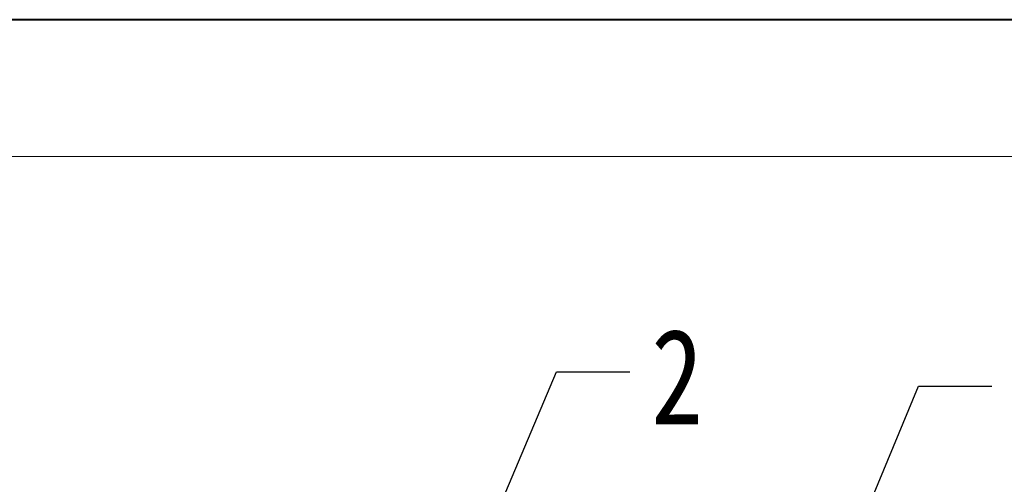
# Model space of a CAD drawing. Header units: millimetres. Extents: x -765 to 710, y 139 to 1172.
# Tile 67 of 76: x 214 to 339, y 1113 to 1172. Entities that reach past the tile are written whole.
import ezdxf

# ---------------------------------------------------------------- set-up
doc = ezdxf.new("R2010")
doc.units = ezdxf.units.MM
doc.styles.get("Standard").update_dxf_attribs({"font": '仿宋_GB2312.ttf', "width": 0.8})
doc.dimstyles.new('ISO-25.1', dxfattribs={"dimtxt": 6, "dimasz": 5, "dimexe": 3.5, "dimexo": 0.625, "dimgap": 1.5, "dimtad": 1, "dimtoh": 1, "dimtxsty": 'Standard', "dimcen": 2.5, "dimadec": 0, "dimazin": 0, "dimtfac": 1, "dimtmove": 0, "dimatfit": 3, "dimfxl": 0, "dimarcsym": 0})

msp = doc.modelspace()

# ---------------------------------------------------------------- linework, layer by layer
at = {"color": 7, "lineweight": 40}
msp.add_line((696.242, 1171.828), (-764.586, 1171.828), dxfattribs=at)
at = {"color": 7, "lineweight": 13}
msp.add_line((678.851, 1154.438), (-677.632, 1154.438), dxfattribs=at)

# ---------------------------------------------------------------- texts
at = {"color": 5, "lineweight": 9, "insert": (293.831, 1132.559), "char_height": 12.1, "width": 1.815, "attachment_point": 1}
msp.add_mtext('2', dxfattribs=at)

# ---------------------------------------------------------------- leaders
at = {"color": 5, "lineweight": 9}
for points in [[(267.891, 1094.179), (281.783, 1127.114), (291.109, 1127.114)], [(307.081, 1075.34), (327.794, 1125.304), (337.119, 1125.304)]]:
    msp.add_leader(points, dimstyle='ISO-25.1', override={"dimgap": 1.5, "dimtad": 0, "dimldrblk": 'Dot'}, dxfattribs=at)

doc.saveas('drawing.dxf')
